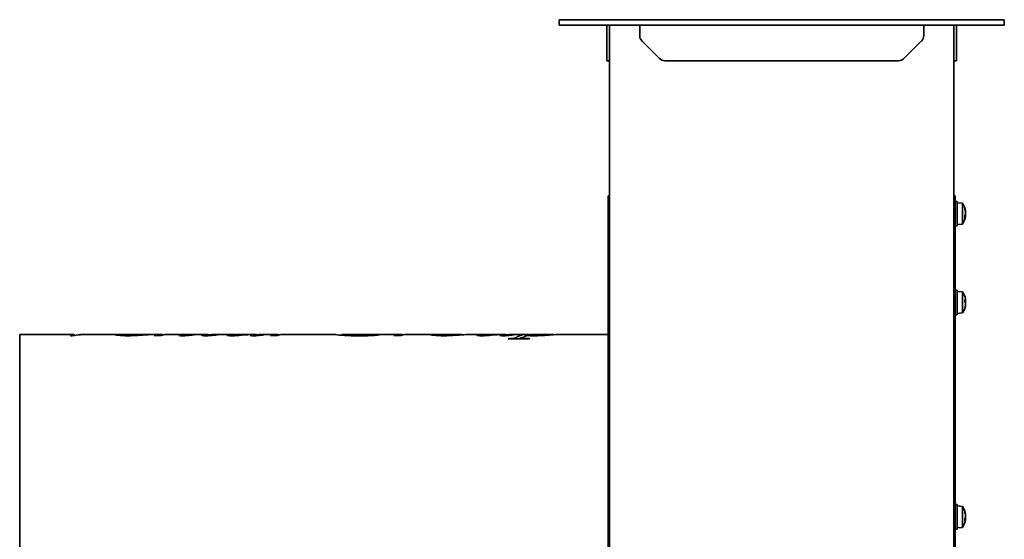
# Model space of a CAD drawing. Header units: millimetres. Extents: x 240 to 600, y 112 to 482.
# Tile 2 of 2: x 240 to 600, y 292 to 482. Entities that reach past the tile are written whole.
import ezdxf

# ---------------------------------------------------------------- set-up
doc = ezdxf.new("R2010")
doc.units = ezdxf.units.MM
doc.header["$LTSCALE"] = 2
doc.layers.add('Krawędzie widoczne(ISO)', color=7, linetype='Continuous', lineweight=35, true_color=0x262659)

msp = doc.modelspace()

# ---------------------------------------------------------------- linework, layer by layer
at = {"layer": 'Krawędzie widoczne(ISO)'}
for p, q in [((437.25, 482.13), (441.25, 482.13)), ((437.25, 482.13), (437.25, 480.13)), ((441.25, 480.13), (437.25, 480.13)), ((596.25, 482.13), (441.25, 482.13)), ((441.25, 480.13), (596.25, 480.13)), ((454.75, 478.13), (454.75, 480.13)), ((455.75, 480.13), (455.75, 299.66)), ((466.75, 480.13), (466.75, 478.13)), ((570.75, 478.13), (570.75, 480.13)), ((581.75, 299.66), (581.75, 480.13)), ((582.75, 480.13), (582.75, 478.13)), ((596.25, 482.13), (600.25, 482.13)), ((600.25, 480.13), (596.25, 480.13)), ((600.25, 482.13), (600.25, 480.13)), ((454.75, 476.37), (454.75, 478.13)), ((454.75, 474.25), (454.75, 476.37)), ((466.75, 476.37), (466.75, 478.13)), ((570.75, 476.37), (570.75, 478.13)), ((582.75, 476.37), (582.75, 478.13)), ((582.75, 476.37), (582.75, 474.25)), ((454.75, 474.25), (454.75, 468.01)), ((473.87, 468.01), (467.63, 474.25)), ((569.87, 474.25), (563.63, 468.01)), ((582.75, 468.01), (582.75, 474.25)), ((454.75, 467.13), (454.75, 468.01)), ((454.75, 467.13), (455.75, 467.13)), ((561.51, 467.13), (475.99, 467.13)), ((581.75, 467.13), (582.75, 467.13)), ((582.75, 468.01), (582.75, 467.13)), ((455.25, 417.63), (455.25, 182.63)), ((455.25, 417.63), (455.75, 417.63)), ((582.25, 417.63), (581.75, 417.63)), ((582.25, 417.63), (582.25, 182.63)), ((583.05, 415.63), (582.25, 415.63)), ((583.05, 406.63), (583.05, 415.63)), ((584.9, 414.97), (583.05, 415.13)), ((584.9, 414.97), (584.9, 407.29)), ((585.77, 412.75), (585.77, 413.18)), ((586.09, 412), (586.03, 412)), ((586.08, 411.85), (586.07, 411.85)), ((585.77, 409.7), (585.77, 410.51)), ((586.08, 410.41), (585.77, 410.44)), ((586.09, 410.26), (586.08, 410.26)), ((583.05, 406.63), (582.25, 406.63)), ((584.9, 407.29), (583.05, 407.13)), ((583.05, 383.12), (582.25, 383.12)), ((583.05, 374.12), (583.05, 383.12)), ((584.9, 382.46), (583.05, 382.62)), ((584.9, 382.46), (584.9, 374.78)), ((585.77, 378.73), (585.77, 379.64)), ((586.08, 379.17), (585.77, 379.15)), ((586, 379.12), (585.77, 379.1)), ((586.09, 379.45), (586.07, 379.45)), ((585.77, 376.48), (585.77, 376.71)), ((586.09, 377.78), (586.07, 377.79)), ((583.05, 374.12), (582.25, 374.12)), ((584.9, 374.78), (583.05, 374.62)), ((239.75, 366.93), (239.75, 233.33)), ((259.19, 366.93), (239.75, 366.93)), ((258.97, 366.43), (258.38, 366.43)), ((261.74, 366.78), (261.74, 366.88)), ((263.71, 366.93), (262.01, 366.93)), ((275.33, 366.93), (265, 366.93)), ((277.32, 366.49), (277.32, 366.87)), ((277.52, 366.91), (277.52, 366.93)), ((281.15, 366.93), (277.74, 366.93)), ((291.22, 366.93), (283.91, 366.93)), ((286.45, 366.77), (286.45, 366.82)), ((291.43, 366.49), (289, 366.49)), ((293.55, 366.9), (293.55, 366.93)), ((293.79, 366.93), (293.65, 366.93)), ((300.02, 366.93), (294.88, 366.93)), ((300.69, 366.5), (300.69, 366.67)), ((301.46, 366.56), (301.46, 366.64)), ((308.06, 366.93), (302.55, 366.93)), ((303.11, 366.73), (303.11, 366.8)), ((308.87, 366.46), (308.87, 366.65)), ((310.21, 366.56), (310.21, 366.65)), ((317.44, 366.93), (310.63, 366.93)), ((311.76, 366.72), (311.76, 366.8)), ((318.3, 366.45), (318.3, 366.7)), ((325.31, 366.93), (320.04, 366.93)), ((325.9, 366.45), (325.9, 366.93)), ((326.64, 366.49), (326.64, 366.66)), ((333.76, 366.93), (328.28, 366.93)), ((328.69, 366.71), (328.69, 366.79)), ((334.03, 366.49), (331.55, 366.49)), ((335.79, 366.89), (335.79, 366.92)), ((336.34, 366.93), (336.05, 366.93)), ((354.45, 366.93), (337.14, 366.93)), ((357.68, 366.64), (357.68, 366.93)), ((369.76, 366.93), (357.7, 366.93)), ((368.02, 366.49), (368.02, 366.65)), ((369.96, 366.57), (369.96, 366.92)), ((369.96, 366.85), (371.68, 366.85)), ((379, 366.93), (372.67, 366.93)), ((379.27, 366.49), (376.79, 366.49)), ((381.03, 366.89), (381.03, 366.92)), ((381.58, 366.93), (381.29, 366.93)), ((390.55, 366.93), (382.38, 366.93)), ((392.68, 366.5), (392.68, 366.81)), ((401.37, 366.93), (393.4, 366.93)), ((401.75, 366.75), (401.75, 366.86)), ((408.88, 366.93), (404.21, 366.93)), ((409.73, 366.45), (409.73, 366.7)), ((416.75, 366.93), (411.48, 366.93)), ((417.34, 366.45), (417.34, 366.93)), ((418.07, 366.49), (418.07, 366.66)), ((426.27, 365.3), (418.63, 365.3)), ((418.79, 365.3), (418.79, 365.42)), ((425.16, 366.93), (419.71, 366.93)), ((420.12, 366.71), (420.12, 366.79)), ((423.95, 365.3), (423.95, 365.65)), ((425.89, 366.51), (425.89, 366.66)), ((434.92, 366.93), (427.67, 366.93)), ((435.35, 366.81), (435.35, 366.87)), ((455.25, 366.93), (437.55, 366.93)), ((583.05, 304.63), (582.25, 304.63)), ((583.05, 295.63), (583.05, 304.63)), ((584.9, 303.97), (583.05, 304.13)), ((584.9, 303.97), (584.9, 296.29)), ((455.75, 130.44), (455.75, 299.66)), ((581.75, 299.66), (581.75, 130.44)), ((585.77, 301.75), (585.77, 302.18)), ((585.77, 298.7), (585.77, 299.51)), ((586.08, 299.41), (585.77, 299.44)), ((586.09, 301), (586.03, 301)), ((586.08, 300.85), (586.07, 300.85)), ((586.09, 299.26), (586.08, 299.26)), ((583.05, 295.63), (582.25, 295.63)), ((584.9, 296.29), (583.05, 296.13))]:
    msp.add_line(p, q, dxfattribs=at)
for centre, radius, start, end in [((469.75, 476.37), 3, 180, 225), ((567.75, 476.37), 3, 315, 0), ((475.99, 470.13), 3, 225, 270), ((561.51, 470.13), 3, 270, 315), ((579.65, 411.13), 6.5, 7.7454, 36.1956), ((579.65, 411.13), 6.5, 323.8044, 352.2546), ((579.65, 378.62), 6.5, 10.5706, 36.1956), ((579.65, 378.62), 6.5, 323.8044, 349.4294), ((579.65, 300.13), 6.5, 7.7454, 36.1956), ((579.65, 300.13), 6.5, 323.8044, 352.2546)]:
    msp.add_arc(centre, radius, start, end, dxfattribs=at)
for centre, major_axis, ratio, start_param, end_param in [((585.57, 413.18), (0.201, 0.046), 0.941579, 6.06994, 6.416902), ((579.69, 410.99), (6.26, 1.69), 0.94268, 6.202886, 6.381033), ((579.69, 411.42), (6.42, -0.88), 0.766293, 0.273977, 0.452124), ((581.19, 408.51), (4.94, 2.9), 0.158613, 0.068053, 0.13959), ((581.19, 413.62), (4.87, -3.01), 0.308452, 0.34926, 0.420798), ((586.41, 411.67), (-0.456, -0.261), 0.078894, 0.576109, 0.733141), ((581.19, 411.62), (1.73, -5.46), 0.851376, 1.375064, 1.375249), ((586.41, 412.15), (-0.455, 0.07), 0.552087, 0.858311, 0.862635), ((579.69, 410.71), (6.46, 0.6), 0.322116, 5.905826, 6.083973), ((579.69, 411.47), (6.44, -0.73), 0.636553, 6.007872, 6.186019), ((585.57, 409.71), (-0.206, 0.022), 0.634934, 2.864011, 3.210973), ((581.19, 410.64), (1.73, 5.46), 0.851376, 4.836584, 4.908122), ((581.19, 412.08), (3.01, -4.87), 0.809232, 0.686976, 0.758513), ((586.41, 410.59), (-0.456, 0.261), 0.078894, 5.550044, 5.73991), ((581.19, 408.64), (4.87, 3.01), 0.308452, 5.883601, 5.933925), ((586.41, 411.06), (0.455, 0.254), 0.156282, 2.276472, 2.301332), ((586.41, 409.98), (0.452, -0.127), 0.504105, 2.504165, 2.523826), ((585.57, 379.62), (0.206, 0.02), 0.437592, 6.241487, 6.58845), ((579.69, 378.22), (6.45, 0.63), 0.438805, 0.126703, 0.30485), ((579.69, 379.06), (6.46, -0.57), 0.09174, 0.1775, 0.355647), ((586.41, 378.96), (-0.453, 0.235), 0.25879, 0.431902, 0.911905), ((586.41, 379.39), (0.455, 0.25), 0.180909, 3.530586, 3.820662), ((581.19, 377.11), (-4.01, -4.09), 0.71417, 2.672631, 2.744169), ((581.19, 379.71), (-3.31, 4.67), 0.790322, 4.142667, 4.214204), ((579.69, 378.58), (-4.7, -4.47), 0.991961, 2.555285, 2.569986), ((579.69, 378.18), (6.46, 0.57), 0.09174, 6.090984, 6.105685), ((581.19, 380.82), (4.69, -3.28), 0.489858, 0.491321, 0.52583), ((586.41, 379.72), (-0.451, -0.183), 0.415527, 0.57352, 0.611148), ((579.69, 378.42), (6.36, 1.26), 0.894346, 5.759797, 5.937944), ((579.69, 378.66), (-4.7, 4.47), 0.991961, 3.549754, 3.727901), ((585.57, 376.48), (-0.185, 0.091), 0.994286, 3.247631, 3.594593), ((581.19, 376.42), (4.69, 3.28), 0.489858, 5.720327, 5.791864), ((581.19, 381.05), (4.84, -3.06), 0.354105, 6.271099, 6.342637), ((586.41, 377.85), (0.455, -0.25), 0.180909, 2.462523, 2.562271), ((581.19, 377.53), (-3.31, -4.67), 0.790322, 2.1291, 2.140519), ((586.41, 377.76), (0.452, 0.143), 0.484667, 2.211463, 2.221471), ((585.57, 302.18), (0.201, 0.046), 0.941579, 6.06994, 6.416902), ((579.69, 299.99), (6.26, 1.69), 0.94268, 6.202886, 6.381033), ((579.69, 300.42), (6.42, -0.88), 0.766293, 0.273977, 0.452124), ((579.69, 299.71), (6.46, 0.6), 0.322116, 5.905826, 6.083973), ((579.69, 300.47), (6.44, -0.73), 0.636553, 6.007872, 6.186019), ((581.19, 297.51), (4.94, 2.9), 0.158613, 0.068053, 0.13959), ((581.19, 302.62), (4.87, -3.01), 0.308452, 0.34926, 0.420798), ((581.19, 299.64), (1.73, 5.46), 0.851376, 4.836584, 4.908122), ((581.19, 301.08), (3.01, -4.87), 0.809232, 0.686976, 0.758513), ((586.41, 299.59), (-0.456, 0.261), 0.078894, 5.550044, 5.73991), ((586.41, 300.67), (-0.456, -0.261), 0.078894, 0.576109, 0.733141), ((581.19, 297.64), (4.87, 3.01), 0.308452, 5.883601, 5.933925), ((581.19, 300.62), (1.73, -5.46), 0.851377, 1.375064, 1.375249), ((586.41, 301.15), (-0.455, 0.07), 0.552087, 0.858311, 0.862635), ((586.41, 300.06), (0.455, 0.254), 0.156282, 2.276472, 2.301332), ((586.41, 298.98), (0.452, -0.127), 0.504105, 2.504165, 2.523826), ((585.57, 298.71), (-0.206, 0.022), 0.634934, 2.864011, 3.210973)]:
    msp.add_ellipse(centre, major_axis=major_axis, ratio=ratio, start_param=start_param, end_param=end_param, dxfattribs=at)
for points, knots in [([(586.09, 412.01), (586.09, 412.01), (586.09, 412.01), (586.09, 412.03), (586.08, 412.04), (586.08, 412.09), (586.07, 412.12), (586.06, 412.17), (586.06, 412.18), (586.06, 412.2)], [-0.14056047, -0.14056047, -0.14056047, -0.14056047, -0.13573428, -0.13573428, -0.12469501, -0.12469501, -0.11365575, -0.11365575, -0.10828626, -0.10828626, -0.10828626, -0.10828626]), ([(586.06, 411.9), (586.06, 411.87), (586.07, 411.84), (586.08, 411.76), (586.08, 411.72), (586.09, 411.65), (586.09, 411.61), (586.09, 411.54), (586.09, 411.51), (586.09, 411.48), (586.08, 411.46), (586.08, 411.45)], [-0.1800581, -0.1800581, -0.1800581, -0.1800581, -0.16889095, -0.16889095, -0.15772379, -0.15772379, -0.14676457, -0.14676457, -0.13580535, -0.13580535, -0.13009158, -0.13009158, -0.13009158, -0.13009158]), ([(586.08, 411.31), (586.08, 411.31), (586.08, 411.3), (586.09, 411.27), (586.09, 411.23), (586.09, 411.16), (586.09, 411.12), (586.09, 411.05), (586.08, 411.01), (586.08, 410.95), (586.07, 410.92), (586.06, 410.9), (586.06, 410.89), (586.06, 410.88)], [-0.15827539, -0.15827539, -0.15827539, -0.15827539, -0.15764996, -0.15764996, -0.14669212, -0.14669212, -0.13573428, -0.13573428, -0.12469501, -0.12469501, -0.11365575, -0.11365575, -0.10828626, -0.10828626, -0.10828626, -0.10828626]), ([(586.08, 411.85), (586.08, 411.85), (586.09, 411.85), (586.09, 411.85), (586.09, 411.87), (586.09, 411.9), (586.09, 411.93), (586.09, 411.97), (586.08, 411.99), (586.08, 412)], [0.01960095, 0.01960095, 0.01960095, 0.01960095, 0.02233431, 0.02233431, 0.03329353, 0.03329353, 0.04425275, 0.04425275, 0.04996652, 0.04996652, 0.04996652, 0.04996652]), ([(586.08, 410.95), (586.08, 410.95), (586.08, 410.96), (586.09, 410.99), (586.09, 411.03), (586.09, 411.09), (586.09, 411.11), (586.09, 411.13)], [-0.15827539, -0.15827539, -0.15827539, -0.15827539, -0.15764996, -0.15764996, -0.14669212, -0.14669212, -0.14056047, -0.14056047, -0.14056047, -0.14056047]), ([(586.06, 410.35), (586.06, 410.37), (586.07, 410.39), (586.08, 410.41), (586.08, 410.41), (586.09, 410.41), (586.09, 410.4), (586.09, 410.36), (586.09, 410.33), (586.09, 410.29), (586.08, 410.27), (586.08, 410.26)], [-0.18005785, -0.18005785, -0.18005785, -0.18005785, -0.1688907, -0.1688907, -0.15772354, -0.15772354, -0.14676432, -0.14676432, -0.1358051, -0.1358051, -0.13009133, -0.13009133, -0.13009133, -0.13009133]), ([(586.07, 410.41), (586.07, 410.43), (586.07, 410.44), (586.08, 410.5), (586.08, 410.54), (586.09, 410.61), (586.09, 410.65), (586.09, 410.72), (586.09, 410.75), (586.09, 410.79), (586.08, 410.8), (586.08, 410.81)], [-0.17386986, -0.17386986, -0.17386986, -0.17386986, -0.16889095, -0.16889095, -0.15772379, -0.15772379, -0.14676457, -0.14676457, -0.13580535, -0.13580535, -0.13009158, -0.13009158, -0.13009158, -0.13009158]), ([(586.08, 410.22), (586.08, 410.22), (586.08, 410.22), (586.09, 410.24), (586.09, 410.25), (586.09, 410.26), (586.09, 410.26), (586.09, 410.25)], [-0.15827557, -0.15827557, -0.15827557, -0.15827557, -0.15765014, -0.15765014, -0.1466923, -0.1466923, -0.14056065, -0.14056065, -0.14056065, -0.14056065]), ([(586.06, 379.72), (586.06, 379.68), (586.07, 379.64), (586.08, 379.57), (586.08, 379.54), (586.09, 379.5), (586.09, 379.48), (586.09, 379.46), (586.09, 379.45), (586.09, 379.46), (586.08, 379.46), (586.08, 379.47)], [0, 0, 0, 0, 0.01116716, 0.01116716, 0.02233431, 0.02233431, 0.03329353, 0.03329353, 0.04425275, 0.04425275, 0.04996652, 0.04996652, 0.04996652, 0.04996652]), ([(586.08, 379.39), (586.08, 379.39), (586.08, 379.39), (586.09, 379.35), (586.09, 379.31), (586.09, 379.25), (586.09, 379.23), (586.09, 379.19), (586.08, 379.18), (586.08, 379.17), (586.07, 379.17), (586.06, 379.19), (586.06, 379.19), (586.06, 379.2)], [-0.15827539, -0.15827539, -0.15827539, -0.15827539, -0.15764996, -0.15764996, -0.14669212, -0.14669212, -0.13573428, -0.13573428, -0.12469501, -0.12469501, -0.11365575, -0.11365575, -0.10828626, -0.10828626, -0.10828626, -0.10828626]), ([(586.06, 378.63), (586.06, 378.63), (586.07, 378.64), (586.08, 378.68), (586.08, 378.71), (586.09, 378.76), (586.09, 378.8), (586.09, 378.87), (586.09, 378.91), (586.09, 378.97), (586.08, 378.99), (586.08, 379.01)], [-0.1800581, -0.1800581, -0.1800581, -0.1800581, -0.16889095, -0.16889095, -0.15772379, -0.15772379, -0.14676457, -0.14676457, -0.13580535, -0.13580535, -0.13009158, -0.13009158, -0.13009158, -0.13009158]), ([(586.06, 378.61), (586.06, 378.61), (586.07, 378.59), (586.08, 378.56), (586.08, 378.53), (586.09, 378.47), (586.09, 378.44), (586.09, 378.36), (586.09, 378.33), (586.09, 378.27), (586.08, 378.25), (586.08, 378.23)], [-0.1800581, -0.1800581, -0.1800581, -0.1800581, -0.16889095, -0.16889095, -0.15772379, -0.15772379, -0.14676457, -0.14676457, -0.13580535, -0.13580535, -0.13009158, -0.13009158, -0.13009158, -0.13009158]), ([(586.08, 379.14), (586.08, 379.14), (586.08, 379.14), (586.09, 379.15), (586.09, 379.17), (586.09, 379.21), (586.09, 379.22), (586.09, 379.24)], [-0.15827539, -0.15827539, -0.15827539, -0.15827539, -0.15764996, -0.15764996, -0.14669212, -0.14669212, -0.14056047, -0.14056047, -0.14056047, -0.14056047]), ([(586.08, 378.1), (586.08, 378.1), (586.08, 378.1), (586.09, 378.09), (586.09, 378.07), (586.09, 378.02), (586.09, 377.99), (586.09, 377.93), (586.08, 377.89), (586.08, 377.81), (586.07, 377.77), (586.06, 377.72), (586.06, 377.7), (586.06, 377.69)], [-0.15827539, -0.15827539, -0.15827539, -0.15827539, -0.15764996, -0.15764996, -0.14669212, -0.14669212, -0.13573428, -0.13573428, -0.12469501, -0.12469501, -0.11365575, -0.11365575, -0.10828626, -0.10828626, -0.10828626, -0.10828626]), ([(586.06, 377.52), (586.06, 377.56), (586.07, 377.59), (586.08, 377.66), (586.08, 377.69), (586.09, 377.74), (586.09, 377.76), (586.09, 377.78), (586.09, 377.78), (586.09, 377.78)], [-0.18005785, -0.18005785, -0.18005785, -0.18005785, -0.1688907, -0.1688907, -0.15772354, -0.15772354, -0.14676432, -0.14676432, -0.1384604, -0.1384604, -0.1384604, -0.1384604]), ([(586.08, 377.85), (586.08, 377.85), (586.08, 377.85), (586.09, 377.89), (586.09, 377.92), (586.09, 377.97), (586.09, 377.99), (586.09, 378)], [-0.15827557, -0.15827557, -0.15827557, -0.15827557, -0.15765014, -0.15765014, -0.1466923, -0.1466923, -0.14056065, -0.14056065, -0.14056065, -0.14056065]), ([(274.66, 366.85), (274.66, 366.93), (275.16, 366.95), (276.15, 366.91), (276.51, 366.89), (276.9, 366.87), (277.32, 366.85)], [0, 0, 0, 0, 1, 1, 1, 1.358636, 1.358636, 1.358636, 1.358636]), ([(279.44, 366.44), (277.86, 366.44), (276.67, 366.51), (275.87, 366.61), (275.06, 366.7), (274.66, 366.79), (274.66, 366.85)], [0, 0, 0, 0, 1, 1, 1, 2, 2, 2, 2]), ([(277.32, 366.87), (277.32, 366.82), (277.67, 366.77), (278.36, 366.71), (279.06, 366.66), (279.9, 366.62), (280.9, 366.62)], [0, 0, 0, 0, 1, 1, 1, 2, 2, 2, 2]), ([(280.9, 366.62), (281.69, 366.62), (282.45, 366.64), (283.18, 366.67), (283.91, 366.7), (285, 366.76), (286.45, 366.82)], [0, 0, 0, 0, 1, 1, 1, 2, 2, 2, 2]), ([(299.3, 366.44), (298.92, 366.44), (298.61, 366.46), (298.39, 366.48), (298.16, 366.51), (298.04, 366.55), (298.04, 366.59)], [0, 0, 0, 0, 1, 1, 1, 2, 2, 2, 2]), ([(300.69, 366.67), (300.69, 366.66), (300.73, 366.65), (300.8, 366.64), (300.88, 366.63), (300.96, 366.62), (301.05, 366.62)], [0, 0, 0, 0, 1, 1, 1, 2, 2, 2, 2]), ([(307.89, 366.44), (307.44, 366.44), (307.07, 366.46), (306.78, 366.49), (306.49, 366.53), (306.35, 366.57), (306.35, 366.61)], [0, 0, 0, 0, 1, 1, 1, 2, 2, 2, 2]), ([(308.87, 366.65), (308.87, 366.64), (308.9, 366.62), (308.98, 366.61), (309.06, 366.61), (309.15, 366.6), (309.26, 366.6)], [0, 0, 0, 0, 1, 1, 1, 2, 2, 2, 2]), ([(317.56, 366.44), (317.05, 366.44), (316.61, 366.46), (316.26, 366.5), (315.91, 366.54), (315.73, 366.59), (315.73, 366.64)], [0, 0, 0, 0, 1, 1, 1, 2, 2, 2, 2]), ([(325.9, 366.93), (324, 366.92), (322.4, 366.73), (321.11, 366.62), (319.83, 366.52), (318.64, 366.44), (317.56, 366.44)], [0, 0, 0, 0, 1, 1, 1, 2, 2, 2, 2]), ([(318.3, 366.7), (318.3, 366.68), (318.37, 366.66), (318.51, 366.65), (318.65, 366.64), (318.83, 366.64), (319.07, 366.64)], [0, 0, 0, 0, 1, 1, 1, 2, 2, 2, 2]), ([(319.07, 366.64), (319.45, 366.64), (319.93, 366.65), (320.53, 366.68), (321.13, 366.71), (321.93, 366.78), (322.92, 366.85), (323.92, 366.91), (324.74, 366.93), (325.38, 366.93), (325.47, 366.93), (325.56, 366.93), (325.65, 366.93)], [0, 0, 0, 0, 1, 1, 1, 2, 2, 2, 3, 3, 3, 3.138168, 3.138168, 3.138168, 3.138168]), ([(325.37, 366.44), (325.01, 366.44), (324.72, 366.46), (324.49, 366.48), (324.27, 366.51), (324.16, 366.55), (324.16, 366.58)], [0, 0, 0, 0, 1, 1, 1, 2, 2, 2, 2]), ([(326.64, 366.66), (326.64, 366.65), (326.67, 366.63), (326.72, 366.63), (326.78, 366.62), (326.85, 366.61), (326.95, 366.61)], [0, 0, 0, 0, 1, 1, 1, 2, 2, 2, 2]), ([(326.95, 366.61), (327.09, 366.61), (327.25, 366.62), (327.41, 366.64), (327.58, 366.65), (328.01, 366.72), (328.69, 366.79)], [0, 0, 0, 0, 1, 1, 1, 2, 2, 2, 2]), ([(364.26, 366.43), (361.95, 366.43), (360.07, 366.48), (358.63, 366.57), (357.2, 366.66), (356.13, 366.77), (355.44, 366.84), (354.89, 366.9), (354.56, 366.93), (354.45, 366.93)], [0, 0, 0, 0, 1, 1, 1, 2, 2, 2, 2.807439, 2.807439, 2.807439, 2.807439]), ([(357.68, 366.93), (357.68, 366.95), (358.22, 366.87), (359.28, 366.76), (360.35, 366.66), (362, 366.57), (364.22, 366.57)], [0, 0, 0, 0, 1, 1, 1, 2, 2, 2, 2]), ([(364.22, 366.57), (364.78, 366.57), (365.3, 366.57), (365.79, 366.58), (366.28, 366.59), (367.02, 366.62), (368.02, 366.65)], [0, 0, 0, 0, 1, 1, 1, 2, 2, 2, 2]), ([(370.73, 366.6), (369.25, 366.54), (368.05, 366.49), (367.14, 366.46), (366.23, 366.44), (365.27, 366.43), (364.26, 366.43)], [0, 0, 0, 0, 1, 1, 1, 2, 2, 2, 2]), ([(390.02, 366.86), (390.02, 366.93), (390.48, 366.95), (391.39, 366.91), (391.77, 366.89), (392.2, 366.86), (392.69, 366.83)], [0, 0, 0, 0, 1, 1, 1, 1.413506, 1.413506, 1.413506, 1.413506]), ([(395.05, 366.44), (393.56, 366.44), (392.35, 366.5), (391.42, 366.6), (390.48, 366.69), (390.02, 366.8), (390.02, 366.86)], [0, 0, 0, 0, 1, 1, 1, 2, 2, 2, 2]), ([(392.68, 366.81), (392.68, 366.74), (392.94, 366.67), (393.46, 366.62), (393.98, 366.57), (394.64, 366.53), (395.43, 366.53)], [0, 0, 0, 0, 1, 1, 1, 2, 2, 2, 2]), ([(404.21, 366.93), (404.01, 366.93), (403.64, 366.91), (403.12, 366.87), (402.26, 366.8), (401.06, 366.69), (399.53, 366.6), (397.99, 366.5), (396.5, 366.44), (395.05, 366.44)], [0.393537, 0.393537, 0.393537, 0.393537, 1, 1, 1, 2, 2, 2, 3, 3, 3, 3]), ([(395.43, 366.53), (396.96, 366.53), (398.4, 366.69), (399.74, 366.82), (401.08, 366.95), (401.75, 366.97), (401.75, 366.86)], [0, 0, 0, 0, 1, 1, 1, 2, 2, 2, 2]), ([(409, 366.44), (408.48, 366.44), (408.05, 366.46), (407.69, 366.5), (407.34, 366.54), (407.16, 366.59), (407.16, 366.64)], [0, 0, 0, 0, 1, 1, 1, 2, 2, 2, 2]), ([(417.34, 366.93), (415.43, 366.92), (413.84, 366.73), (412.55, 366.62), (411.26, 366.52), (410.08, 366.44), (409, 366.44)], [0, 0, 0, 0, 1, 1, 1, 2, 2, 2, 2]), ([(409.73, 366.7), (409.73, 366.68), (409.8, 366.66), (409.94, 366.65), (410.08, 366.64), (410.27, 366.64), (410.51, 366.64)], [0, 0, 0, 0, 1, 1, 1, 2, 2, 2, 2]), ([(410.51, 366.64), (410.88, 366.64), (411.36, 366.65), (411.96, 366.68), (412.56, 366.71), (413.36, 366.78), (414.35, 366.85), (415.35, 366.91), (416.17, 366.93), (416.82, 366.93), (416.91, 366.93), (417, 366.93), (417.09, 366.93)], [0, 0, 0, 0, 1, 1, 1, 2, 2, 2, 3, 3, 3, 3.138168, 3.138168, 3.138168, 3.138168]), ([(416.8, 366.44), (416.44, 366.44), (416.15, 366.46), (415.93, 366.48), (415.7, 366.51), (415.59, 366.55), (415.59, 366.58)], [0, 0, 0, 0, 1, 1, 1, 2, 2, 2, 2]), ([(418.07, 366.66), (418.07, 366.65), (418.1, 366.63), (418.16, 366.63), (418.21, 366.62), (418.28, 366.61), (418.38, 366.61)], [0, 0, 0, 0, 1, 1, 1, 2, 2, 2, 2]), ([(418.38, 366.61), (418.52, 366.61), (418.68, 366.62), (418.85, 366.64), (419.01, 366.65), (419.44, 366.72), (420.12, 366.79)], [0, 0, 0, 0, 1, 1, 1, 2, 2, 2, 2]), ([(418.79, 365.42), (419.8, 365.44), (420.48, 365.47), (420.83, 365.53), (421.19, 365.59), (421.56, 365.77), (421.94, 366)], [0, 0, 0, 0, 1, 1, 1, 2, 2, 2, 2]), ([(423.95, 365.65), (423.95, 365.61), (424.01, 365.57), (424.14, 365.53), (424.27, 365.5), (424.47, 365.47), (424.75, 365.45), (425.03, 365.43), (425.59, 365.42), (426.43, 365.42)], [0, 0, 0, 0, 1, 1, 1, 2, 2, 2, 3, 3, 3, 3]), ([(428.36, 366.44), (427.82, 366.44), (427.34, 366.45), (426.92, 366.46), (426.5, 366.48), (426.03, 366.5), (425.52, 366.53)], [0, 0, 0, 0, 1, 1, 1, 2, 2, 2, 2]), ([(437.55, 366.93), (437.08, 366.93), (436.27, 366.88), (435.1, 366.79), (433.17, 366.62), (430.92, 366.44), (428.36, 366.44)], [0.398361, 0.398361, 0.398361, 0.398361, 1, 1, 1, 2, 2, 2, 2]), ([(428.63, 366.54), (429.2, 366.54), (429.78, 366.56), (430.37, 366.59), (430.96, 366.62), (431.53, 366.67), (432.09, 366.72), (432.66, 366.77), (433.16, 366.82), (433.61, 366.85), (434.06, 366.89), (434.46, 366.92), (434.82, 366.93), (435.17, 366.94), (435.35, 366.91), (435.35, 366.87)], [0, 0, 0, 0, 1, 1, 1, 2, 2, 2, 3, 3, 3, 4, 4, 4, 5, 5, 5, 5]), ([(586.09, 301.01), (586.09, 301.01), (586.09, 301.01), (586.09, 301.03), (586.08, 301.04), (586.08, 301.09), (586.07, 301.12), (586.06, 301.17), (586.06, 301.18), (586.06, 301.2)], [-0.14056047, -0.14056047, -0.14056047, -0.14056047, -0.13573428, -0.13573428, -0.12469501, -0.12469501, -0.11365575, -0.11365575, -0.10828626, -0.10828626, -0.10828626, -0.10828626]), ([(586.06, 300.9), (586.06, 300.87), (586.07, 300.84), (586.08, 300.76), (586.08, 300.72), (586.09, 300.65), (586.09, 300.61), (586.09, 300.54), (586.09, 300.51), (586.09, 300.48), (586.08, 300.46), (586.08, 300.45)], [0, 0, 0, 0, 0.01116716, 0.01116716, 0.02233431, 0.02233431, 0.03329353, 0.03329353, 0.04425275, 0.04425275, 0.04996652, 0.04996652, 0.04996652, 0.04996652]), ([(586.08, 300.31), (586.08, 300.31), (586.08, 300.3), (586.09, 300.27), (586.09, 300.23), (586.09, 300.16), (586.09, 300.12), (586.09, 300.05), (586.08, 300.01), (586.08, 299.95), (586.07, 299.92), (586.06, 299.9), (586.06, 299.89), (586.06, 299.88)], [-0.15827539, -0.15827539, -0.15827539, -0.15827539, -0.15764996, -0.15764996, -0.14669212, -0.14669212, -0.13573428, -0.13573428, -0.12469501, -0.12469501, -0.11365575, -0.11365575, -0.10828626, -0.10828626, -0.10828626, -0.10828626]), ([(586.06, 299.35), (586.06, 299.37), (586.07, 299.39), (586.08, 299.41), (586.08, 299.41), (586.09, 299.41), (586.09, 299.4), (586.09, 299.36), (586.09, 299.33), (586.09, 299.29), (586.08, 299.27), (586.08, 299.26)], [-0.1800581, -0.1800581, -0.1800581, -0.1800581, -0.16889095, -0.16889095, -0.15772379, -0.15772379, -0.14676457, -0.14676457, -0.13580535, -0.13580535, -0.13009158, -0.13009158, -0.13009158, -0.13009158]), ([(586.07, 299.41), (586.07, 299.43), (586.07, 299.44), (586.08, 299.5), (586.08, 299.54), (586.09, 299.61), (586.09, 299.65), (586.09, 299.72), (586.09, 299.75), (586.09, 299.79), (586.08, 299.8), (586.08, 299.81)], [-0.17386961, -0.17386961, -0.17386961, -0.17386961, -0.1688907, -0.1688907, -0.15772354, -0.15772354, -0.14676432, -0.14676432, -0.1358051, -0.1358051, -0.13009133, -0.13009133, -0.13009133, -0.13009133]), ([(586.08, 300.85), (586.08, 300.85), (586.09, 300.85), (586.09, 300.85), (586.09, 300.87), (586.09, 300.9), (586.09, 300.93), (586.09, 300.97), (586.08, 300.99), (586.08, 301)], [-0.16045715, -0.16045715, -0.16045715, -0.16045715, -0.15772379, -0.15772379, -0.14676457, -0.14676457, -0.13580535, -0.13580535, -0.13009158, -0.13009158, -0.13009158, -0.13009158]), ([(586.08, 299.95), (586.08, 299.95), (586.08, 299.96), (586.09, 299.99), (586.09, 300.03), (586.09, 300.09), (586.09, 300.11), (586.09, 300.13)], [-0.15827557, -0.15827557, -0.15827557, -0.15827557, -0.15765014, -0.15765014, -0.1466923, -0.1466923, -0.14056065, -0.14056065, -0.14056065, -0.14056065]), ([(586.08, 299.22), (586.08, 299.22), (586.08, 299.22), (586.09, 299.24), (586.09, 299.25), (586.09, 299.26), (586.09, 299.26), (586.09, 299.25)], [-0.15827539, -0.15827539, -0.15827539, -0.15827539, -0.15764996, -0.15764996, -0.14669212, -0.14669212, -0.14056047, -0.14056047, -0.14056047, -0.14056047])]:
    msp.add_open_spline(points, degree=3, knots=knots, dxfattribs=at)
for points in [[(258.38, 366.43), (258.88, 367.05), (259.38, 367.09), (259.88, 366.57)], [(265, 366.93), (262.99, 366.93), (260.98, 366.76), (258.97, 366.43)], [(261.74, 366.88), (262.61, 366.92), (263.48, 366.94), (264.35, 366.92)], [(262.01, 366.93), (261.92, 366.93), (261.83, 366.91), (261.74, 366.88)], [(277.41, 366.91), (277.35, 366.9), (277.32, 366.88), (277.32, 366.87)], [(282.61, 366.93), (281.37, 366.92), (279.64, 366.92), (277.41, 366.91)], [(277.74, 366.93), (277.66, 366.93), (277.59, 366.93), (277.52, 366.93)], [(277.52, 366.93), (279.16, 366.93), (280.5, 366.93), (281.53, 366.93)], [(286.78, 366.79), (284.21, 366.63), (281.77, 366.44), (279.44, 366.44)], [(281.53, 366.93), (281.85, 366.93), (282.15, 366.93), (282.43, 366.93)], [(283.91, 366.93), (283.5, 366.93), (283.07, 366.93), (282.61, 366.93)], [(286.45, 366.82), (286.56, 366.81), (286.67, 366.8), (286.78, 366.79)], [(289, 366.49), (289.98, 366.88), (290.96, 367.01), (291.93, 366.88)], [(292.22, 366.74), (291.96, 366.67), (291.69, 366.59), (291.43, 366.49)], [(291.93, 366.88), (292.21, 366.85), (292.37, 366.81), (292.43, 366.78)], [(293.61, 366.9), (293.05, 366.87), (292.59, 366.82), (292.22, 366.74)], [(293.65, 366.93), (293.62, 366.93), (293.58, 366.93), (293.55, 366.93)], [(293.55, 366.93), (293.83, 366.93), (294.1, 366.93), (294.37, 366.93)], [(294.88, 366.93), (294.46, 366.93), (294.04, 366.92), (293.61, 366.9)], [(298.04, 366.59), (298.04, 366.64), (298.25, 366.73), (298.67, 366.81)], [(298.67, 366.81), (299.39, 366.94), (300.11, 366.97), (300.83, 366.89)], [(300.9, 366.51), (300.3, 366.47), (299.77, 366.44), (299.3, 366.44)], [(301.06, 366.78), (300.81, 366.73), (300.69, 366.68), (300.69, 366.67)], [(300.83, 366.89), (301.04, 366.86), (301.17, 366.83), (301.22, 366.81)], [(303.62, 366.78), (302.66, 366.69), (301.75, 366.58), (300.9, 366.51)], [(301.05, 366.62), (301.15, 366.62), (301.29, 366.63), (301.46, 366.64)], [(302.55, 366.93), (302.06, 366.93), (301.56, 366.88), (301.06, 366.78)], [(301.46, 366.64), (301.96, 366.68), (302.51, 366.74), (303.11, 366.8)], [(303.11, 366.8), (303.28, 366.79), (303.45, 366.79), (303.62, 366.78)], [(306.35, 366.61), (306.35, 366.67), (306.53, 366.75), (306.91, 366.82)], [(306.91, 366.82), (307.72, 366.97), (308.52, 366.97), (309.33, 366.8)], [(309.62, 366.51), (309.06, 366.47), (308.48, 366.44), (307.89, 366.44)], [(309.4, 366.81), (309.04, 366.75), (308.87, 366.68), (308.87, 366.65)], [(309.26, 366.6), (309.5, 366.6), (309.82, 366.62), (310.21, 366.65)], [(310.63, 366.93), (310.22, 366.93), (309.81, 366.89), (309.4, 366.81)], [(312.3, 366.78), (311.36, 366.68), (310.47, 366.57), (309.62, 366.51)], [(310.21, 366.65), (310.44, 366.67), (310.96, 366.74), (311.76, 366.8)], [(311.76, 366.8), (311.94, 366.8), (312.12, 366.79), (312.3, 366.78)], [(315.73, 366.64), (315.73, 366.71), (316.02, 366.82), (316.59, 366.88)], [(316.59, 366.88), (317.16, 366.95), (317.72, 366.95), (318.28, 366.88)], [(318.28, 366.88), (318.47, 366.86), (318.62, 366.84), (318.72, 366.82)], [(319.04, 366.87), (318.55, 366.81), (318.3, 366.73), (318.3, 366.7)], [(320.04, 366.93), (319.71, 366.93), (319.37, 366.91), (319.04, 366.87)], [(324.16, 366.58), (324.16, 366.62), (324.23, 366.67), (324.38, 366.72)], [(324.38, 366.72), (324.56, 366.78), (325.07, 366.92), (325.9, 366.93)], [(326.87, 366.51), (326.36, 366.47), (325.86, 366.44), (325.37, 366.44)], [(325.9, 366.92), (326.28, 366.91), (326.66, 366.88), (327.05, 366.81)], [(327.31, 366.85), (326.86, 366.78), (326.64, 366.7), (326.64, 366.66)], [(329.18, 366.77), (328.43, 366.68), (327.67, 366.57), (326.87, 366.51)], [(328.28, 366.93), (327.95, 366.93), (327.63, 366.9), (327.31, 366.85)], [(328.69, 366.79), (328.85, 366.78), (329.01, 366.78), (329.18, 366.77)], [(331.55, 366.49), (332.51, 366.87), (333.48, 367.01), (334.44, 366.89)], [(334.55, 366.69), (334.38, 366.63), (334.2, 366.57), (334.03, 366.49)], [(334.44, 366.89), (334.71, 366.86), (334.88, 366.81), (334.94, 366.78)], [(335.32, 366.84), (334.87, 366.78), (334.61, 366.71), (334.55, 366.69)], [(336.49, 366.92), (336.04, 366.91), (335.65, 366.89), (335.32, 366.84)], [(336.05, 366.93), (335.96, 366.93), (335.88, 366.93), (335.79, 366.92)], [(335.79, 366.92), (336.11, 366.93), (336.42, 366.93), (336.73, 366.93)], [(337.14, 366.93), (336.93, 366.93), (336.71, 366.93), (336.49, 366.92)], [(368.02, 366.65), (368.55, 366.82), (369.08, 366.91), (369.62, 366.93)], [(369.62, 366.93), (369.84, 366.93), (369.96, 366.93), (369.96, 366.92)], [(372.35, 366.92), (371.81, 366.89), (371.27, 366.79), (370.73, 366.6)], [(372.67, 366.93), (372.57, 366.93), (372.46, 366.93), (372.35, 366.92)], [(376.79, 366.49), (377.75, 366.87), (378.72, 367.01), (379.68, 366.89)], [(379.79, 366.69), (379.62, 366.63), (379.44, 366.57), (379.27, 366.49)], [(379.68, 366.89), (379.95, 366.86), (380.12, 366.81), (380.18, 366.78)], [(380.56, 366.84), (380.11, 366.78), (379.85, 366.71), (379.79, 366.69)], [(381.73, 366.92), (381.28, 366.91), (380.89, 366.89), (380.56, 366.84)], [(381.29, 366.93), (381.2, 366.93), (381.12, 366.93), (381.03, 366.92)], [(381.03, 366.92), (381.35, 366.93), (381.66, 366.93), (381.97, 366.93)], [(382.38, 366.93), (382.17, 366.93), (381.95, 366.93), (381.73, 366.92)], [(393.4, 366.93), (392.92, 366.93), (392.68, 366.89), (392.68, 366.81)], [(407.16, 366.64), (407.16, 366.71), (407.45, 366.82), (408.03, 366.88)], [(408.03, 366.88), (408.59, 366.95), (409.15, 366.95), (409.72, 366.88)], [(409.72, 366.88), (409.91, 366.86), (410.05, 366.84), (410.15, 366.82)], [(410.47, 366.87), (409.98, 366.81), (409.73, 366.73), (409.73, 366.7)], [(411.48, 366.93), (411.14, 366.93), (410.81, 366.91), (410.47, 366.87)], [(415.59, 366.58), (415.59, 366.62), (415.67, 366.67), (415.81, 366.72)], [(415.81, 366.72), (415.99, 366.78), (416.5, 366.92), (417.34, 366.93)], [(418.31, 366.51), (417.79, 366.47), (417.29, 366.44), (416.8, 366.44)], [(417.34, 366.92), (417.71, 366.91), (418.09, 366.88), (418.49, 366.81)], [(418.74, 366.85), (418.3, 366.78), (418.07, 366.7), (418.07, 366.66)], [(420.61, 366.77), (419.87, 366.68), (419.1, 366.57), (418.31, 366.51)], [(418.63, 365.3), (418.69, 365.34), (418.74, 365.38), (418.79, 365.42)], [(419.71, 366.93), (419.39, 366.93), (419.06, 366.9), (418.74, 366.85)], [(420.12, 366.79), (420.29, 366.78), (420.45, 366.78), (420.61, 366.77)], [(421.94, 366), (423.3, 366.79), (424.67, 367.08), (426.04, 366.86)], [(422.49, 365.3), (423.04, 365.56), (423.59, 365.74), (424.14, 365.84)], [(424.31, 365.95), (424.07, 365.81), (423.95, 365.7), (423.95, 365.65)], [(425.52, 366.53), (425.11, 366.38), (424.71, 366.19), (424.31, 365.95)], [(427.28, 366.92), (426.82, 366.89), (426.35, 366.81), (425.89, 366.66)], [(425.89, 366.66), (426.56, 366.59), (427.47, 366.54), (428.63, 366.54)], [(426.04, 366.86), (426.2, 366.83), (426.31, 366.81), (426.36, 366.79)], [(426.43, 365.42), (426.38, 365.38), (426.32, 365.34), (426.27, 365.3)], [(427.67, 366.93), (427.52, 366.93), (427.39, 366.93), (427.28, 366.92)]]:
    msp.add_open_spline(points, degree=3, dxfattribs=at)

doc.saveas('drawing.dxf')
